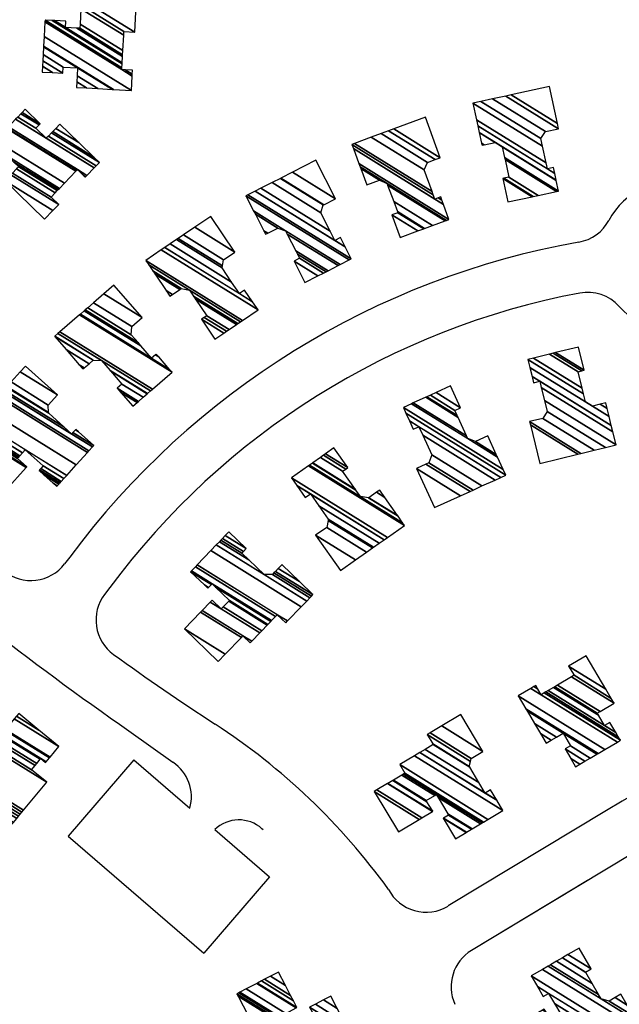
# Model space of a CAD drawing. Extents: x -0.5 to 41.9, y -0.5 to 29.8.
# Tile 36 of 129: x 6.128 to 6.343, y 5.209 to 5.561. Entities that reach past the tile are written whole.
import ezdxf

# ---------------------------------------------------------------- set-up
doc = ezdxf.new("R2010")
doc.units = 0
doc.header["$MEASUREMENT"] = 0
doc.layers.add('11', color=2, linetype='CONTINUOUS')
doc.layers.add('21', color=5, linetype='CONTINUOUS')

msp = doc.modelspace()

# ---------------------------------------------------------------- linework, layer by layer
at = {"layer": '11'}
for p, q in [((6.145897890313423, 5.369022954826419), (6.144083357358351, 5.366641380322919)), ((6.160292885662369, 5.358217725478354), (6.15840143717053, 5.355735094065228)), ((6.167093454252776, 5.306946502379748), (6.182845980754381, 5.295659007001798)), ((6.168817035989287, 5.296515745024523), (6.145310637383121, 5.269252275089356)), ((6.168817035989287, 5.296515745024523), (6.188870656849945, 5.279226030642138)), ((6.338008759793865, 5.278417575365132), (6.281355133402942, 5.244303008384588)), ((6.197786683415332, 5.271538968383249), (6.217380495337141, 5.254646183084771)), ((6.215101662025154, 5.271512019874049), (6.214712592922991, 5.271838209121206)), ((6.145310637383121, 5.269252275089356), (6.193874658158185, 5.227382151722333)), ((6.347293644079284, 5.262998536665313), (6.28972601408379, 5.228333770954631)), ((6.217380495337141, 5.254646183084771), (6.193874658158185, 5.227382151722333)), ((6.331213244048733, 5.25339363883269), (6.289715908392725, 5.228250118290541))]:
    msp.add_line(p, q, dxfattribs=at)
for centre, radius, start, end in [((6.362614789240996, 5.476793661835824), 0.02699836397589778, 221.9137638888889, 511.7955888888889), ((6.325438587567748, 5.496731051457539), 0.01518657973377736, 280.0893138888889, 331.7955888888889), ((6.378942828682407, 5.196035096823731), 0.2902324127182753, 100.0893138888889, 143.4110416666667), ((6.37894282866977, 5.196035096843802), 0.2722335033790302, 100.6988611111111, 143.4370194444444), ((6.331222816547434, 5.44861364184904), 0.01518657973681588, 41.91376388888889, 100.6988638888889), ((6.708643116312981, 6.092951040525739), 0.954504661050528, 227.6414527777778, 235.4335388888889), ((6.132002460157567, 5.375843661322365), 0.01518657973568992, 231.1965305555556, 322.7026444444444), ((6.170482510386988, 5.346532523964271), 0.01518657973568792, 142.7026444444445, 234.2087583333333), ((6.63280411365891, 4.788858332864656), 0.5714653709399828, 100.3218916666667, 121.0548833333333), ((6.70864311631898, 6.09295104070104), 0.9353808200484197, 234.2087583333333, 236.9051388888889), ((6.069830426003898, 5.112822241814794), 0.23454828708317, 35.83933888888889, 56.9051388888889), ((6.174598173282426, 5.283314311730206), 0.01484647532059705, 344.0159055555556, 416.2521), ((6.206408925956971, 5.262665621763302), 0.01237269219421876, 47.84643333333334, 134.1777916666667), ((6.273430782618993, 5.257184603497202), 0.01518657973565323, 207.5790444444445, 301.2123583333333), ((6.297560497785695, 5.215323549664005), 0.01518657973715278, 121.0548833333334, 204.2325111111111)]:
    msp.add_arc(centre, radius, start, end, dxfattribs=at)

# ---------------------------------------------------------------- meshes
at = {"layer": '21'}
mesh = msp.add_polyface(dxfattribs=at)
corners = [(6.136000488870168, 5.542633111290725), (6.136118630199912, 5.544696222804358), (6.139795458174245, 5.542416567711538), (6.148326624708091, 5.537127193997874), (6.136231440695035, 5.546666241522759), (6.143419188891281, 5.542209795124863), (6.148438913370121, 5.539097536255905), (6.15195127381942, 5.536919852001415), (6.136358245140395, 5.548880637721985), (6.143544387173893, 5.544425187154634), (6.148565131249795, 5.541312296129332), (6.156025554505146, 5.536686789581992), (6.136519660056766, 5.551699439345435), (6.148725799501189, 5.544131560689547), (6.161211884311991, 5.536390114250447), (6.136532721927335, 5.551927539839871), (6.161631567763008, 5.53636610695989), (6.136729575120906, 5.555364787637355), (6.16795580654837, 5.536004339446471), (6.137026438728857, 5.560548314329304), (6.168252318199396, 5.541188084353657), (6.164543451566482, 5.543487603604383), (6.137064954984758, 5.56122084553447), (6.168290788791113, 5.541860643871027), (6.165781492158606, 5.543416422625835), (6.164581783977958, 5.544160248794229), (6.139653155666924, 5.561072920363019), (6.168371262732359, 5.543267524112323), (6.164661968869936, 5.545567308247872), (6.14435564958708, 5.558580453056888), (6.140404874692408, 5.561029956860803), (6.164685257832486, 5.545975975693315), (6.14843504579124, 5.558345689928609), (6.144481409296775, 5.560796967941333), (6.164811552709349, 5.548192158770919), (6.149535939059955, 5.558282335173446), (6.164845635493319, 5.548790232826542), (6.164931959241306, 5.55030501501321), (6.149622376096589, 5.559797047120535), (6.164931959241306, 5.55030501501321), (6.165245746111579, 5.555794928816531), (6.149935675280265, 5.565287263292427), (6.165321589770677, 5.557121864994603), (6.152376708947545, 5.565147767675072), (6.169149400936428, 5.556903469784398), (6.156205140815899, 5.564928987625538), (6.169564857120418, 5.564165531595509)]
mesh.append_faces([[corners[k] for k in face] for face in [(0, 0, 2, 1), (1, 2, 5, 4), (3, 3, 7, 6), (4, 5, 9, 8), (6, 7, 11, 10), (8, 9, 13, 12), (10, 11, 14, 13), (12, 14, 16, 15), (15, 16, 18, 17), (17, 18, 20, 19), (19, 21, 25, 22), (21, 20, 23, 24), (22, 25, 28, 26), (24, 23, 27, 27), (26, 28, 31, 30), (30, 29, 33, 33), (29, 31, 34, 32), (32, 34, 36, 35), (35, 36, 39, 38), (38, 37, 40, 41), (41, 40, 42, 43), (43, 42, 44, 45), (45, 44, 46, 46)]], dxfattribs={"vtx0": -1, "vtx2": -1})
mesh = msp.add_polyface(dxfattribs=at)
corners = [(6.302669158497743, 5.496132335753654), (6.311359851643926, 5.498009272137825), (6.300856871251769, 5.504521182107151), (6.311759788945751, 5.498095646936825), (6.301256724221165, 5.504607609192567), (6.313557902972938, 5.498483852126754), (6.303054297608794, 5.504996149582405), (6.320105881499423, 5.499897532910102), (6.301689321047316, 5.511315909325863), (6.293462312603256, 5.516416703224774), (6.320850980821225, 5.500058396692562), (6.301533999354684, 5.512035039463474), (6.294207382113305, 5.516577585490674), (6.293306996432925, 5.51713582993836), (6.320026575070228, 5.503872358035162), (6.300710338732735, 5.515848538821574), (6.298158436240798, 5.517430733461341), (6.292483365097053, 5.520949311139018), (6.320013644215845, 5.503932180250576), (6.298220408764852, 5.517444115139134), (6.292470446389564, 5.521009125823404), (6.316841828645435, 5.507973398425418), (6.319495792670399, 5.506327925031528), (6.291953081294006, 5.523404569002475), (6.316384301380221, 5.51009284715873), (6.319037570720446, 5.508447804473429), (6.291495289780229, 5.525524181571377), (6.315093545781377, 5.516072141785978), (6.290203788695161, 5.531503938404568), (6.314498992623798, 5.518826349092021), (6.293057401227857, 5.532120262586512), (6.316106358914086, 5.521307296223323), (6.297217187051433, 5.533018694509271), (6.320865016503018, 5.52233470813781), (6.301975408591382, 5.534046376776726), (6.303905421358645, 5.534463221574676), (6.320462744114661, 5.524197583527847), (6.303905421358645, 5.534463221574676), (6.317607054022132, 5.537421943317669)]
mesh.append_faces([[corners[k] for k in face] for face in [(0, 0, 1, 2), (2, 1, 3, 4), (4, 3, 5, 6), (6, 5, 7, 8), (9, 9, 12, 13), (8, 7, 10, 11), (13, 12, 16, 17), (11, 10, 14, 15), (17, 16, 19, 20), (15, 14, 18, 19), (20, 18, 22, 23), (23, 21, 24, 26), (21, 22, 25, 25), (26, 24, 27, 28), (28, 27, 29, 30), (30, 29, 31, 32), (32, 31, 33, 34), (34, 33, 36, 37), (35, 36, 38, 38)]], dxfattribs={"vtx0": -1, "vtx2": -1})
mesh = msp.add_polyface(dxfattribs=at)
corners = [(6.136931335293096, 5.490015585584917), (6.122799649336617, 5.503685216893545), (6.139899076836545, 5.49308347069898), (6.124889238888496, 5.505846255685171), (6.141989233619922, 5.495244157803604), (6.125468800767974, 5.506445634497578), (6.13923430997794, 5.497910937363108), (6.122402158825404, 5.510738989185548), (6.126914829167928, 5.507941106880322), (6.140680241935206, 5.499406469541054), (6.118773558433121, 5.514248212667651), (6.123163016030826, 5.511526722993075), (6.127676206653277, 5.508728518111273), (6.141441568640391, 5.50019391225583), (6.117060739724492, 5.515904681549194), (6.123522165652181, 5.511898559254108), (6.125959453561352, 5.510387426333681), (6.141800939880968, 5.500565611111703), (6.117482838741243, 5.516340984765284), (6.123943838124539, 5.512335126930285), (6.142222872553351, 5.501002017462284), (6.143980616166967, 5.502820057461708), (6.119241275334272, 5.518158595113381), (6.143980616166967, 5.502820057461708), (6.14814893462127, 5.50712986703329), (6.151483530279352, 5.505062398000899), (6.123410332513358, 5.522467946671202), (6.148272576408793, 5.507257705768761), (6.150894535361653, 5.505632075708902), (6.151607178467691, 5.505190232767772), (6.123533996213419, 5.522595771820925), (6.148727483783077, 5.507728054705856), (6.152062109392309, 5.505660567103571), (6.123988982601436, 5.523066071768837), (6.154629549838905, 5.508314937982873), (6.137530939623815, 5.518916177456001), (6.126556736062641, 5.525720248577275), (6.155414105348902, 5.509126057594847), (6.138315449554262, 5.51972732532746), (6.133803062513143, 5.522525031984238), (6.127341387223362, 5.526531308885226), (6.15654086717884, 5.510290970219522), (6.139442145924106, 5.520892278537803), (6.134929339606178, 5.52369024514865), (6.128468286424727, 5.527696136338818), (6.154555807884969, 5.512210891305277), (6.139858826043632, 5.521323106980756), (6.135345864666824, 5.524121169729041), (6.128885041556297, 5.528126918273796), (6.149215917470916, 5.517375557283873), (6.140979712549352, 5.522482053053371), (6.130006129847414, 5.529285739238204), (6.142408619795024, 5.5239594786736)]
mesh.append_faces([[corners[k] for k in face] for face in [(0, 0, 2, 1), (1, 2, 4, 3), (3, 4, 6, 5), (5, 6, 9, 8), (7, 7, 11, 10), (8, 9, 13, 12), (10, 11, 15, 14), (12, 13, 17, 16), (14, 15, 19, 18), (16, 17, 20, 19), (18, 20, 23, 22), (22, 21, 24, 26), (26, 24, 27, 30), (25, 25, 29, 28), (30, 27, 31, 33), (28, 29, 32, 31), (33, 32, 34, 36), (36, 35, 39, 40), (35, 34, 37, 38), (40, 39, 43, 44), (38, 37, 41, 42), (44, 43, 47, 48), (42, 41, 45, 46), (48, 47, 51, 51), (46, 45, 49, 50), (50, 49, 52, 52)]], dxfattribs={"vtx0": -1, "vtx2": -1})
mesh = msp.add_polyface(dxfattribs=at)
corners = [(6.264179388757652, 5.483472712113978), (6.270457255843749, 5.48578939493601), (6.261207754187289, 5.491524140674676), (6.272566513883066, 5.486567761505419), (6.263316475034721, 5.492302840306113), (6.272904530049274, 5.486692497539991), (6.263156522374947, 5.492736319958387), (6.275680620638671, 5.487716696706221), (6.261842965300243, 5.496296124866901), (6.252217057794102, 5.502264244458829), (6.280247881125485, 5.489401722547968), (6.259681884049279, 5.502152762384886), (6.256783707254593, 5.503949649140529), (6.250055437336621, 5.508121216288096), (6.280689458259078, 5.489564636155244), (6.259472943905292, 5.502719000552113), (6.24984644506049, 5.50868748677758), (6.281630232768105, 5.489911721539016), (6.249401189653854, 5.509893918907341), (6.276550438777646, 5.49718557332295), (6.279655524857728, 5.495260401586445), (6.247427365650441, 5.515242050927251), (6.275996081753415, 5.498687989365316), (6.277721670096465, 5.49761811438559), (6.279100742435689, 5.496763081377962), (6.24687283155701, 5.516744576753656), (6.275553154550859, 5.499888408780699), (6.27865747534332, 5.49796371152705), (6.247808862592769, 5.517090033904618), (6.272706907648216, 5.507602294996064), (6.253823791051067, 5.519309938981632), (6.273950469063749, 5.510284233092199), (6.257314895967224, 5.520598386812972), (6.260023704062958, 5.521598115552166), (6.276659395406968, 5.511283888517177), (6.260023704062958, 5.521598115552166), (6.261882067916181, 5.52228381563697), (6.278517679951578, 5.511969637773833), (6.273174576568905, 5.526450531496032)]
mesh.append_faces([[corners[k] for k in face] for face in [(0, 0, 1, 2), (2, 1, 3, 4), (4, 3, 5, 6), (6, 5, 7, 8), (9, 9, 12, 13), (8, 7, 10, 11), (13, 12, 15, 16), (11, 10, 14, 15), (16, 14, 17, 18), (18, 17, 20, 21), (21, 19, 22, 25), (19, 20, 24, 23), (25, 22, 26, 28), (23, 24, 27, 27), (28, 26, 29, 30), (30, 29, 31, 32), (32, 31, 34, 35), (33, 34, 37, 36), (36, 37, 38, 38)]], dxfattribs={"vtx0": -1, "vtx2": -1})
mesh = msp.add_polyface(dxfattribs=at)
corners = [(6.230087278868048, 5.467306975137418), (6.234716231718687, 5.469666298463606), (6.226189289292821, 5.474953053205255), (6.23671931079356, 5.4706872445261), (6.228191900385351, 5.475974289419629), (6.237628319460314, 5.4711505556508), (6.227426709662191, 5.477475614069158), (6.215998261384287, 5.484561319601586), (6.238373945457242, 5.471530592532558), (6.226799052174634, 5.478707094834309), (6.216743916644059, 5.484941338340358), (6.215370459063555, 5.485792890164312), (6.241965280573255, 5.473360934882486), (6.223776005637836, 5.484638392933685), (6.220335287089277, 5.486771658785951), (6.212346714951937, 5.491724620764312), (6.242708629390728, 5.473739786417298), (6.223150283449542, 5.485866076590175), (6.21172084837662, 5.492952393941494), (6.245954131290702, 5.475393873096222), (6.20898828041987, 5.498312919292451), (6.246660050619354, 5.47575364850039), (6.209694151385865, 5.498672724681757), (6.240760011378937, 5.482379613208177), (6.244447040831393, 5.480093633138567), (6.212321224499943, 5.500011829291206), (6.239075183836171, 5.485685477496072), (6.24276093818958, 5.483400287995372), (6.214322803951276, 5.501032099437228), (6.235718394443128, 5.492271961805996), (6.218310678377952, 5.503064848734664), (6.236637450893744, 5.495081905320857), (6.221302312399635, 5.504589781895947), (6.2214772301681, 5.504678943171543), (6.236812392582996, 5.49517105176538), (6.2214772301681, 5.504678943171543), (6.225639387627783, 5.506800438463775), (6.240975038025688, 5.497292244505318), (6.233965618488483, 5.511044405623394)]
mesh.append_faces([[corners[k] for k in face] for face in [(0, 0, 1, 2), (2, 1, 3, 4), (4, 3, 5, 6), (7, 7, 10, 11), (6, 5, 8, 9), (11, 10, 14, 15), (9, 8, 12, 13), (15, 14, 17, 18), (13, 12, 16, 17), (18, 16, 19, 20), (20, 19, 21, 22), (22, 21, 24, 25), (25, 23, 26, 28), (23, 24, 27, 27), (28, 26, 29, 30), (30, 29, 31, 32), (32, 31, 34, 35), (33, 34, 37, 36), (36, 37, 38, 38)]], dxfattribs={"vtx0": -1, "vtx2": -1})
mesh = msp.add_polyface(dxfattribs=at)
corners = [(6.197894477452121, 5.447070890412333), (6.201077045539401, 5.449223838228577), (6.19308472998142, 5.454179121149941), (6.202061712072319, 5.449889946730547), (6.194069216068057, 5.454845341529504), (6.181788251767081, 5.462459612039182), (6.202939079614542, 5.450483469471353), (6.194946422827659, 5.45543896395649), (6.18266560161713, 5.463053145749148), (6.180462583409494, 5.464419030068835), (6.205597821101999, 5.452282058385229), (6.190929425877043, 5.46137655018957), (6.185324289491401, 5.464851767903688), (6.176445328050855, 5.470356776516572), (6.206093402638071, 5.452617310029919), (6.190180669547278, 5.462483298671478), (6.185819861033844, 5.465187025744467), (6.175696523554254, 5.471463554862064), (6.207056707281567, 5.45326896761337), (6.188725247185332, 5.464634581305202), (6.174241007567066, 5.473614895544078), (6.207786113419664, 5.453762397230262), (6.173138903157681, 5.475243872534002), (6.213301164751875, 5.45749322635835), (6.178653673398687, 5.478974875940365), (6.206630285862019, 5.46334217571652), (6.211303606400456, 5.460444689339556), (6.179974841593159, 5.479868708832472), (6.203819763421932, 5.467497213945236), (6.20849029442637, 5.464601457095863), (6.181835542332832, 5.481127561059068), (6.200409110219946, 5.472539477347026), (6.184093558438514, 5.482655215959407), (6.184749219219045, 5.483098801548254), (6.200557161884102, 5.473297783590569), (6.184749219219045, 5.483098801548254), (6.186602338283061, 5.484352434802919), (6.200975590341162, 5.475440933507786), (6.190634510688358, 5.487080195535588), (6.205008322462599, 5.478168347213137), (6.19635953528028, 5.49095316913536)]
mesh.append_faces([[corners[k] for k in face] for face in [(0, 0, 1, 2), (2, 1, 3, 4), (5, 5, 8, 9), (4, 3, 6, 7), (9, 8, 12, 13), (7, 6, 10, 11), (13, 12, 16, 17), (11, 10, 14, 15), (17, 16, 19, 20), (15, 14, 18, 19), (20, 18, 21, 22), (22, 21, 23, 24), (24, 23, 26, 27), (27, 25, 28, 30), (25, 26, 29, 29), (30, 28, 31, 32), (32, 31, 34, 35), (33, 34, 37, 36), (36, 37, 39, 38), (38, 39, 40, 40)]], dxfattribs={"vtx0": -1, "vtx2": -1})
mesh = msp.add_polyface(dxfattribs=at)
corners = [(6.16847175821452, 5.423028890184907), (6.170020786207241, 5.424372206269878), (6.164149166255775, 5.42801264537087), (6.150644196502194, 5.436385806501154), (6.170486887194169, 5.424776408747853), (6.162848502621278, 5.429512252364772), (6.151110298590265, 5.436790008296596), (6.14934377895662, 5.437885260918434), (6.172185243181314, 5.426249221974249), (6.16454625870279, 5.430985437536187), (6.152808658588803, 5.43826281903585), (6.144605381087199, 5.443348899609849), (6.173645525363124, 5.427515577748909), (6.160472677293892, 5.435682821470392), (6.154268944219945, 5.43952917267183), (6.140531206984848, 5.448046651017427), (6.173698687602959, 5.427561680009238), (6.160324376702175, 5.435853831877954), (6.154322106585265, 5.439575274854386), (6.140584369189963, 5.448092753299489), (6.174792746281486, 5.428510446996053), (6.157272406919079, 5.439373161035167), (6.141678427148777, 5.449041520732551), (6.175498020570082, 5.429122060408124), (6.142383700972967, 5.449653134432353), (6.182524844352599, 5.435215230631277), (6.149410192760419, 5.455746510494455), (6.17520383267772, 5.440226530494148), (6.181638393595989, 5.436237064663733), (6.149727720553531, 5.456021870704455), (6.151121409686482, 5.457230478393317), (6.171316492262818, 5.444709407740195), (6.176597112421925, 5.441435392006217), (6.177747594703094, 5.440722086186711), (6.151121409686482, 5.457230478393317), (6.151424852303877, 5.457493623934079), (6.170470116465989, 5.445685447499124), (6.176900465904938, 5.441698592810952), (6.15233574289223, 5.458283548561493), (6.167929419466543, 5.448615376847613), (6.154408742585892, 5.460081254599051), (6.168146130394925, 5.451563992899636), (6.158086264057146, 5.463270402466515), (6.171824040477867, 5.454752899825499), (6.161711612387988, 5.466414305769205)]
mesh.append_faces([[corners[k] for k in face] for face in [(0, 0, 1, 2), (3, 3, 6, 7), (2, 1, 4, 5), (7, 6, 10, 11), (5, 4, 8, 9), (11, 10, 14, 15), (9, 8, 12, 13), (15, 14, 18, 19), (13, 12, 16, 17), (19, 18, 21, 22), (17, 16, 20, 21), (22, 20, 23, 24), (24, 23, 25, 26), (26, 25, 28, 29), (29, 27, 31, 34), (27, 28, 33, 32), (30, 31, 36, 35), (32, 33, 37, 37), (35, 36, 39, 38), (38, 39, 41, 40), (40, 41, 43, 42), (42, 43, 44, 44)]], dxfattribs={"vtx0": -1, "vtx2": -1})
mesh = msp.add_polyface(dxfattribs=at)
corners = [(6.314173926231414, 5.402543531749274), (6.327786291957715, 5.405886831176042), (6.31075989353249, 5.416443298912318), (6.327786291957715, 5.405886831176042), (6.310492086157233, 5.417533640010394), (6.328854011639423, 5.406149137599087), (6.315219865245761, 5.418694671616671), (6.333581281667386, 5.407310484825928), (6.316757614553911, 5.421219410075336), (6.337599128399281, 5.408297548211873), (6.315804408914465, 5.425100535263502), (6.341399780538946, 5.409231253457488), (6.314656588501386, 5.429774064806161), (6.31192765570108, 5.431466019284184), (6.340251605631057, 5.413905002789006), (6.314109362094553, 5.432002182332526), (6.311379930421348, 5.43369444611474), (6.339704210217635, 5.416133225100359), (6.310592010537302, 5.436900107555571), (6.330456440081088, 5.42458404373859), (6.338916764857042, 5.419338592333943), (6.310578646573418, 5.436954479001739), (6.330443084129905, 5.424638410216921), (6.332990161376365, 5.423059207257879), (6.3389034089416, 5.419392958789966), (6.309879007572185, 5.439800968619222), (6.32974386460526, 5.427484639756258), (6.335777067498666, 5.42374401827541), (6.338204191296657, 5.42223918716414), (6.311819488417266, 5.440277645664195), (6.329257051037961, 5.429466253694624), (6.337717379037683, 5.424220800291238), (6.317597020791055, 5.441696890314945), (6.327807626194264, 5.435366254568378), (6.318911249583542, 5.442019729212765), (6.32912120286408, 5.435689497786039), (6.319781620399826, 5.442233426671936), (6.329991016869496, 5.435903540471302), (6.327943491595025, 5.444237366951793)]
mesh.append_faces([[corners[k] for k in face] for face in [(0, 0, 1, 2), (2, 3, 5, 4), (4, 5, 7, 6), (6, 7, 9, 8), (8, 9, 11, 10), (10, 11, 14, 12), (13, 13, 15, 16), (12, 14, 17, 15), (16, 17, 20, 18), (18, 19, 22, 21), (19, 20, 24, 23), (21, 22, 26, 25), (23, 24, 28, 27), (25, 26, 30, 29), (27, 28, 31, 31), (29, 30, 33, 32), (32, 33, 35, 34), (34, 35, 37, 36), (36, 37, 38, 38)]], dxfattribs={"vtx0": -1, "vtx2": -1})
mesh = msp.add_polyface(dxfattribs=at)
corners = [(6.120967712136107, 5.390719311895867), (6.123012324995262, 5.392983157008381), (6.108503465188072, 5.401978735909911), (6.14126162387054, 5.394353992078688), (6.130356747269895, 5.401115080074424), (6.115848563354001, 5.410110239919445), (6.141470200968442, 5.394584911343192), (6.139989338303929, 5.395503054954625), (6.130565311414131, 5.401346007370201), (6.116057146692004, 5.410341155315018), (6.142019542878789, 5.39519309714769), (6.136638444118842, 5.398529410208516), (6.127213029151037, 5.404373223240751), (6.116606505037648, 5.410949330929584), (6.142299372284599, 5.395502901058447), (6.134931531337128, 5.400071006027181), (6.127492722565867, 5.404683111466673), (6.116886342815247, 5.411259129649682), (6.142458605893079, 5.395679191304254), (6.135090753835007, 5.400247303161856), (6.127651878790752, 5.404859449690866), (6.117045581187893, 5.411435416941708), (6.142896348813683, 5.396163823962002), (6.135528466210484, 5.400731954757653), (6.128089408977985, 5.405344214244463), (6.114374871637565, 5.413847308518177), (6.143781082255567, 5.397143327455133), (6.136413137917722, 5.401711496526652), (6.128973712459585, 5.406323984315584), (6.11525946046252, 5.414826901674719), (6.144829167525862, 5.398303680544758), (6.130021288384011, 5.407484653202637), (6.116307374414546, 5.415987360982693), (6.148258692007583, 5.402100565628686), (6.119736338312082, 5.419784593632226), (6.148258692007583, 5.402100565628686), (6.12375295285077, 5.424232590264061), (6.152275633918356, 5.406548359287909), (6.120647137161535, 5.427038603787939), (6.152785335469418, 5.407112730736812), (6.121891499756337, 5.428416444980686), (6.146615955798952, 5.413087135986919), (6.15402970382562, 5.408490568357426), (6.122354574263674, 5.428929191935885), (6.143791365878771, 5.415638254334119), (6.147079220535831, 5.413599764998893), (6.154492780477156, 5.409003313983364), (6.123242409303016, 5.42991226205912), (6.138375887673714, 5.420529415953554), (6.147967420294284, 5.414582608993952), (6.149071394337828, 5.413898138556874), (6.123397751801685, 5.430084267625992), (6.138362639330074, 5.420805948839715), (6.148122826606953, 5.414754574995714), (6.124901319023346, 5.431749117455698), (6.138234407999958, 5.423482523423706), (6.128163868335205, 5.435361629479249), (6.141497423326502, 5.427094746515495), (6.130042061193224, 5.43744128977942)]
mesh.append_faces([[corners[k] for k in face] for face in [(0, 0, 1, 2), (2, 1, 4, 5), (5, 4, 8, 9), (3, 3, 6, 7), (9, 8, 12, 13), (7, 6, 10, 11), (13, 12, 16, 17), (11, 10, 14, 15), (17, 16, 20, 21), (15, 14, 18, 19), (21, 20, 24, 25), (19, 18, 22, 23), (25, 24, 28, 29), (23, 22, 26, 27), (29, 28, 31, 32), (27, 26, 30, 31), (32, 30, 33, 34), (34, 35, 37, 36), (36, 37, 39, 38), (38, 39, 42, 40), (40, 41, 44, 43), (41, 42, 46, 45), (43, 44, 48, 47), (45, 46, 50, 49), (47, 48, 52, 51), (49, 50, 53, 53), (51, 52, 55, 54), (54, 55, 57, 56), (56, 57, 58, 58)]], dxfattribs={"vtx0": -1, "vtx2": -1})
mesh = msp.add_polyface(dxfattribs=at)
corners = [(6.276415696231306, 5.386774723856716), (6.285794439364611, 5.391043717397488), (6.270021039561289, 5.400823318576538), (6.289173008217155, 5.392581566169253), (6.273399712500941, 5.40236110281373), (6.289173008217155, 5.392581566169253), (6.274451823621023, 5.402839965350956), (6.290225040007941, 5.393060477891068), (6.275494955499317, 5.405606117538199), (6.293399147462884, 5.394505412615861), (6.272290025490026, 5.41264820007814), (6.268851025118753, 5.414780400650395), (6.298100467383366, 5.396645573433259), (6.270895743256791, 5.415711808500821), (6.267455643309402, 5.417844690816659), (6.300145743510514, 5.397576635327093), (6.266237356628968, 5.420520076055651), (6.301931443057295, 5.398389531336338), (6.265293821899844, 5.422592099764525), (6.300988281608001, 5.400461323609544), (6.268216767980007, 5.423922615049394), (6.288333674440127, 5.411450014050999), (6.298994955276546, 5.404839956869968), (6.268858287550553, 5.424214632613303), (6.287896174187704, 5.412411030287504), (6.291106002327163, 5.410420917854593), (6.298557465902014, 5.405800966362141), (6.273288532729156, 5.426231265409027), (6.284874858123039, 5.419047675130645), (6.295536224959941, 5.412437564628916), (6.273758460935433, 5.42644517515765), (6.284554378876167, 5.419751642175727), (6.27496248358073, 5.426993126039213), (6.283733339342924, 5.42155514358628), (6.277009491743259, 5.427924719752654), (6.285779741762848, 5.422487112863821), (6.282223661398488, 5.430297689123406)]
mesh.append_faces([[corners[k] for k in face] for face in [(0, 0, 1, 2), (2, 1, 3, 4), (4, 5, 7, 6), (6, 7, 9, 8), (8, 9, 12, 10), (11, 11, 13, 14), (10, 12, 15, 13), (14, 15, 17, 16), (16, 17, 19, 18), (18, 19, 22, 20), (20, 21, 24, 23), (21, 22, 26, 25), (23, 24, 28, 27), (25, 26, 29, 29), (27, 28, 31, 30), (30, 31, 33, 32), (32, 33, 35, 34), (34, 35, 36, 36)]], dxfattribs={"vtx0": -1, "vtx2": -1})
mesh = msp.add_polyface(dxfattribs=at)
corners = [(6.242794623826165, 5.364271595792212), (6.248175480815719, 5.36805600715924), (6.23391509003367, 5.376897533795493), (6.252157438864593, 5.370856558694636), (6.237897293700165, 5.379697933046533), (6.25426009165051, 5.372335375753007), (6.238340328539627, 5.382205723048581), (6.25426009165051, 5.372335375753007), (6.238411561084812, 5.382608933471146), (6.254598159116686, 5.372573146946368), (6.235057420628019, 5.38737861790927), (6.230187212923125, 5.390398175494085), (6.256630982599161, 5.374002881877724), (6.232024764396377, 5.39169114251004), (6.227152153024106, 5.394712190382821), (6.25846896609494, 5.375295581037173), (6.225248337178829, 5.397418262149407), (6.259621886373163, 5.376106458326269), (6.23135258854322, 5.401711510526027), (6.265726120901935, 5.380399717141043), (6.231762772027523, 5.4020000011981), (6.249950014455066, 5.390723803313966), (6.265049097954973, 5.381362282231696), (6.232750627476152, 5.402694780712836), (6.248319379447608, 5.393042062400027), (6.252864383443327, 5.390224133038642), (6.263418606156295, 5.383680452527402), (6.232855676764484, 5.402768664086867), (6.248145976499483, 5.393288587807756), (6.252969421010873, 5.390298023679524), (6.263245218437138, 5.383926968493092), (6.235632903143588, 5.404721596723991), (6.243562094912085, 5.399805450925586), (6.255746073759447, 5.392251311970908), (6.258661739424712, 5.390443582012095), (6.236733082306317, 5.405495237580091), (6.244662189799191, 5.400579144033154), (6.256846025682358, 5.393025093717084), (6.237472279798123, 5.406015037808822), (6.245401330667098, 5.401098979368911), (6.24046357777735, 5.408118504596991)]
mesh.append_faces([[corners[k] for k in face] for face in [(0, 0, 1, 2), (2, 1, 3, 4), (4, 3, 5, 6), (6, 7, 9, 8), (8, 9, 12, 10), (11, 11, 13, 14), (10, 12, 15, 13), (14, 15, 17, 16), (16, 17, 19, 18), (18, 19, 22, 20), (20, 21, 24, 23), (21, 22, 26, 25), (23, 24, 28, 27), (25, 26, 30, 29), (27, 28, 32, 31), (29, 30, 34, 33), (31, 32, 36, 35), (33, 34, 37, 37), (35, 36, 39, 38), (38, 39, 40, 40)]], dxfattribs={"vtx0": -1, "vtx2": -1})
mesh = msp.add_polyface(dxfattribs=at)
corners = [(6.199051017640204, 5.331696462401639), (6.1869539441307, 5.343350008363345), (6.201556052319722, 5.334296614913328), (6.192753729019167, 5.349369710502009), (6.207355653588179, 5.340316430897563), (6.210483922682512, 5.338376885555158), (6.193291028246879, 5.34992738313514), (6.207892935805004, 5.34087411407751), (6.211021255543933, 5.338934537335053), (6.200141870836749, 5.350527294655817), (6.196214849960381, 5.352962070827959), (6.213945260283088, 5.341969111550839), (6.200816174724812, 5.351226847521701), (6.196888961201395, 5.353661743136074), (6.214619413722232, 5.342668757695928), (6.195314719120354, 5.357928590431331), (6.20280163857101, 5.353286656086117), (6.216604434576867, 5.344728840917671), (6.194113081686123, 5.359086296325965), (6.195563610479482, 5.358186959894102), (6.203050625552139, 5.353544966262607), (6.216853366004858, 5.344987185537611), (6.189172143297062, 5.363846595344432), (6.196587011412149, 5.359249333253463), (6.198108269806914, 5.358306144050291), (6.21787693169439, 5.346049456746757), (6.189433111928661, 5.364117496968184), (6.196847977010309, 5.359520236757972), (6.218137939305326, 5.346320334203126), (6.190864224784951, 5.36560308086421), (6.219569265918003, 5.347805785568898), (6.223208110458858, 5.345549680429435), (6.191488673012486, 5.366251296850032), (6.220193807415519, 5.348453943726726), (6.223832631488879, 5.346197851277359), (6.196414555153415, 5.371364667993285), (6.228759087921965, 5.351310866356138), (6.196414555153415, 5.371364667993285), (6.23071554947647, 5.35334141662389), (6.215485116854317, 5.36278437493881), (6.198371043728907, 5.373395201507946), (6.231858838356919, 5.354528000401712), (6.218439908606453, 5.36284781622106), (6.209965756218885, 5.368101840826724), (6.19951434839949, 5.374581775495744), (6.232371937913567, 5.355060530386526), (6.218952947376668, 5.363380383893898), (6.207488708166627, 5.370488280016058), (6.200027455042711, 5.375114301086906), (6.2329337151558, 5.355643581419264), (6.219514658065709, 5.363963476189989), (6.208050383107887, 5.371071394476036), (6.200589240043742, 5.375697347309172), (6.228118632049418, 5.360282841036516), (6.220512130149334, 5.364998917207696), (6.209047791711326, 5.372106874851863), (6.2015868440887, 5.376732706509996), (6.221936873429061, 5.36623887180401), (6.22179271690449, 5.366328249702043), (6.202867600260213, 5.378061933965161), (6.221817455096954, 5.366353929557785)]
mesh.append_faces([[corners[k] for k in face] for face in [(0, 0, 2, 1), (1, 2, 4, 3), (3, 4, 7, 6), (5, 5, 8, 7), (6, 8, 11, 10), (10, 9, 13, 13), (9, 11, 14, 12), (12, 14, 17, 16), (15, 15, 19, 18), (16, 17, 21, 20), (18, 19, 23, 22), (20, 21, 25, 24), (22, 23, 27, 26), (24, 25, 28, 27), (26, 28, 30, 29), (29, 30, 33, 32), (31, 31, 34, 33), (32, 34, 36, 35), (37, 36, 38, 40), (40, 39, 43, 44), (39, 38, 41, 42), (44, 43, 47, 48), (42, 41, 45, 46), (48, 47, 51, 52), (46, 45, 49, 50), (52, 51, 55, 56), (50, 49, 53, 54), (56, 55, 59, 59), (54, 53, 57, 58), (58, 57, 60, 60)]], dxfattribs={"vtx0": -1, "vtx2": -1})
mesh = msp.add_polyface(dxfattribs=at)
corners = [(6.326936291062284, 5.294060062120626), (6.316393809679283, 5.302489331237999), (6.325174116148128, 5.297045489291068), (6.328500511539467, 5.294983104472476), (6.314379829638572, 5.305901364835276), (6.318181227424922, 5.303544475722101), (6.323160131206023, 5.300457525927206), (6.330288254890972, 5.296038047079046), (6.312225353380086, 5.309551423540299), (6.320093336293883, 5.304673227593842), (6.325071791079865, 5.301586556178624), (6.33220071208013, 5.297166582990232), (6.309585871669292, 5.314023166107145), (6.322435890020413, 5.306056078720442), (6.33454369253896, 5.298549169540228), (6.309124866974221, 5.314804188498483), (6.334952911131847, 5.298790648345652), (6.306399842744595, 5.3194208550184), (6.337371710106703, 5.300218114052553), (6.314612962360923, 5.319816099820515), (6.310934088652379, 5.32209702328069), (6.34190617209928, 5.302894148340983), (6.315677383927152, 5.320444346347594), (6.313413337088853, 5.321848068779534), (6.311998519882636, 5.322725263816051), (6.342970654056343, 5.303522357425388), (6.31634254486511, 5.32083693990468), (6.312663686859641, 5.323117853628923), (6.342221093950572, 5.304792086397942), (6.317117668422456, 5.321294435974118), (6.341347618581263, 5.306271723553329), (6.337282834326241, 5.308791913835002), (6.319029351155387, 5.322422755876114), (6.339193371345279, 5.309920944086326), (6.335124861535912, 5.312443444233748), (6.319456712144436, 5.322674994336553), (6.334642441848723, 5.313259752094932), (6.320493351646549, 5.323286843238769), (6.335678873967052, 5.313871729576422), (6.320493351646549, 5.323286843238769), (6.340683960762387, 5.316827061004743), (6.325498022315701, 5.326242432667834), (6.339697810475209, 5.318497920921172), (6.326373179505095, 5.326759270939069), (6.337748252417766, 5.321801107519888), (6.324425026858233, 5.330061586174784), (6.330690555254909, 5.333759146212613)]
mesh.append_faces([[corners[k] for k in face] for face in [(0, 0, 3, 2), (1, 1, 5, 4), (2, 3, 7, 6), (4, 5, 9, 8), (6, 7, 11, 10), (8, 9, 13, 12), (10, 11, 14, 13), (12, 14, 16, 15), (15, 16, 18, 17), (17, 18, 21, 20), (20, 19, 23, 24), (19, 21, 25, 22), (24, 23, 27, 27), (22, 25, 28, 26), (26, 28, 30, 29), (29, 31, 34, 32), (31, 30, 33, 33), (32, 34, 36, 35), (35, 36, 38, 37), (39, 38, 40, 41), (41, 40, 42, 43), (43, 42, 44, 45), (45, 44, 46, 46)]], dxfattribs={"vtx0": -1, "vtx2": -1})
mesh = msp.add_polyface(dxfattribs=at)
corners = [(6.125122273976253, 5.273334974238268), (6.119520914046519, 5.277975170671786), (6.125761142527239, 5.274106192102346), (6.120719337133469, 5.279422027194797), (6.126959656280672, 5.275552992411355), (6.109002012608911, 5.28668683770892), (6.121358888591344, 5.280194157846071), (6.127599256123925, 5.276325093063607), (6.103400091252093, 5.291328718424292), (6.109641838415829, 5.28745879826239), (6.121966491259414, 5.280927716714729), (6.128206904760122, 5.277058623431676), (6.104007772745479, 5.292062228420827), (6.110249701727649, 5.288192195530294), (6.11670816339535, 5.285283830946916), (6.12880669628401, 5.277782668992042), (6.104607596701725, 5.292786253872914), (6.110849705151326, 5.288916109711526), (6.11670816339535, 5.285283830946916), (6.129405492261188, 5.278505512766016), (6.105206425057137, 5.293509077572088), (6.111448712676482, 5.289638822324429), (6.137664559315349, 5.288475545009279), (6.113465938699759, 5.303478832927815), (6.132260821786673, 5.292951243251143), (6.11408186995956, 5.304222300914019), (6.133507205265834, 5.294454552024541), (6.121346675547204, 5.301994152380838), (6.115327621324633, 5.305726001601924), (6.134122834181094, 5.295197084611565), (6.121961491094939, 5.302737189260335), (6.115942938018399, 5.306468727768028), (6.135377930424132, 5.296710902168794), (6.137282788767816, 5.295529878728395), (6.123214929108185, 5.304252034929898), (6.135572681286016, 5.296945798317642), (6.137477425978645, 5.29576484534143), (6.123409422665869, 5.304487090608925), (6.138724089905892, 5.297269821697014), (6.124655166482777, 5.305992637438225), (6.138918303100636, 5.29750427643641), (6.122945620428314, 5.307407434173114), (6.14202179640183, 5.301250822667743), (6.126048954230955, 5.311154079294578), (6.13485405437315, 5.307190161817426), (6.126867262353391, 5.312142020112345), (6.12768518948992, 5.313129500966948)]
mesh.append_faces([[corners[k] for k in face] for face in [(0, 0, 2, 1), (1, 2, 4, 3), (5, 5, 9, 8), (3, 4, 7, 6), (8, 9, 13, 12), (6, 7, 11, 10), (12, 13, 17, 16), (10, 11, 15, 14), (16, 17, 21, 20), (18, 15, 19, 21), (20, 19, 22, 23), (23, 22, 24, 25), (25, 24, 26, 28), (28, 27, 31, 31), (27, 26, 29, 30), (30, 29, 32, 34), (34, 32, 35, 37), (33, 33, 36, 35), (37, 36, 38, 39), (39, 38, 40, 41), (41, 40, 42, 43), (43, 42, 44, 45), (45, 44, 46, 46)]], dxfattribs={"vtx0": -1, "vtx2": -1})
mesh = msp.add_polyface(dxfattribs=at)
corners = [(6.263503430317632, 5.270758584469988), (6.270958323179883, 5.27521388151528), (6.254887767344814, 5.285177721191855), (6.283970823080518, 5.268283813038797), (6.271892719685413, 5.275772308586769), (6.25582223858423, 5.285736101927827), (6.287756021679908, 5.270545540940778), (6.279595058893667, 5.27560538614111), (6.275677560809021, 5.278034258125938), (6.259607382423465, 5.287997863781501), (6.28787322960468, 5.270615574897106), (6.279712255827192, 5.275675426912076), (6.275794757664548, 5.278104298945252), (6.259724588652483, 5.288067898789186), (6.289653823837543, 5.27167951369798), (6.281492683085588, 5.276739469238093), (6.273735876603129, 5.281548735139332), (6.26150515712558, 5.28913185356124), (6.289877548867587, 5.271813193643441), (6.281234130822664, 5.277172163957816), (6.273477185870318, 5.281981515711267), (6.261728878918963, 5.289265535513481), (6.292931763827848, 5.273638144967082), (6.277704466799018, 5.283079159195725), (6.276530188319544, 5.283807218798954), (6.264783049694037, 5.291090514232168), (6.292931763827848, 5.273638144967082), (6.277074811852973, 5.284132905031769), (6.265327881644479, 5.291416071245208), (6.293476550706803, 5.27396372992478), (6.265827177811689, 5.291714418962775), (6.293975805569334, 5.274262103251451), (6.263981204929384, 5.294803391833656), (6.295572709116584, 5.275216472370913), (6.26932408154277, 5.297996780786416), (6.300915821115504, 5.278409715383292), (6.271202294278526, 5.299119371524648), (6.294582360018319, 5.284623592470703), (6.298743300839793, 5.282043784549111), (6.273131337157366, 5.300272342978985), (6.292352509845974, 5.288355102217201), (6.296511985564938, 5.285776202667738), (6.275992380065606, 5.301982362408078), (6.28904532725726, 5.293889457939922), (6.275833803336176, 5.302247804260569), (6.288886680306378, 5.294154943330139), (6.273845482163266, 5.305576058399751), (6.289348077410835, 5.29596435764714), (6.274848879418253, 5.306175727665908), (6.289617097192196, 5.297019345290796), (6.279027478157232, 5.30867302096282), (6.293795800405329, 5.29951657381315), (6.285877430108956, 5.312766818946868)]
mesh.append_faces([[corners[k] for k in face] for face in [(0, 0, 1, 2), (2, 1, 4, 5), (5, 4, 8, 9), (3, 3, 6, 7), (9, 8, 12, 13), (7, 6, 10, 11), (13, 12, 16, 17), (11, 10, 14, 15), (17, 16, 20, 21), (15, 14, 18, 19), (21, 20, 24, 25), (19, 18, 22, 23), (25, 24, 27, 28), (23, 26, 29, 27), (28, 29, 31, 30), (30, 31, 33, 32), (32, 33, 35, 34), (34, 35, 38, 36), (36, 37, 40, 39), (37, 38, 41, 41), (39, 40, 43, 42), (42, 43, 45, 44), (44, 45, 47, 46), (46, 47, 49, 48), (48, 49, 51, 50), (50, 51, 52, 52)]], dxfattribs={"vtx0": -1, "vtx2": -1})
mesh = msp.add_polyface(dxfattribs=at)
corners = [(6.311765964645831, 5.185566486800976), (6.303329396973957, 5.2000911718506), (6.319505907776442, 5.190061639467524), (6.304951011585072, 5.201032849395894), (6.321127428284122, 5.19100337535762), (6.324592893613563, 5.188854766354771), (6.306609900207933, 5.201996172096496), (6.322786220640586, 5.191966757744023), (6.326251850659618, 5.189818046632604), (6.317980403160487, 5.203375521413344), (6.31363002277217, 5.206072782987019), (6.33327226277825, 5.193894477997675), (6.319473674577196, 5.204242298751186), (6.31635411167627, 5.206176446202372), (6.31512298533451, 5.206939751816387), (6.334765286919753, 5.194761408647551), (6.338796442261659, 5.192262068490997), (6.320063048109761, 5.204584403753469), (6.315712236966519, 5.207281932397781), (6.335354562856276, 5.195103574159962), (6.338154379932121, 5.193367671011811), (6.339385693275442, 5.192604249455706), (6.321403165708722, 5.205362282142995), (6.336694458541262, 5.195881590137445), (6.340725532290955, 5.193382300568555), (6.321605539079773, 5.205479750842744), (6.340927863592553, 5.193499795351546), (6.315368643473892, 5.211817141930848), (6.319362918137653, 5.209340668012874), (6.342985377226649, 5.194694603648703), (6.313285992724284, 5.215403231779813), (6.317279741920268, 5.212927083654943), (6.344896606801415, 5.195804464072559), (6.311084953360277, 5.219193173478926), (6.346916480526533, 5.196977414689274), (6.315086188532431, 5.22151731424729), (6.350918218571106, 5.199301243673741), (6.317137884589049, 5.222709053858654), (6.348682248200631, 5.20315136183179), (6.336097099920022, 5.210954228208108), (6.31799002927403, 5.223204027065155), (6.347753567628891, 5.204750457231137), (6.338956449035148, 5.21020472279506), (6.335168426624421, 5.212553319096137), (6.320111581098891, 5.224436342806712), (6.345441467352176, 5.208731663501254), (6.341078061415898, 5.211437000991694), (6.332856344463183, 5.216534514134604), (6.320111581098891, 5.224436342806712), (6.343166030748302, 5.212649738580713), (6.330580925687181, 5.220452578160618), (6.32219977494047, 5.225648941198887), (6.330521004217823, 5.220555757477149), (6.322254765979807, 5.225680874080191), (6.332464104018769, 5.2216847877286), (6.324198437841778, 5.226809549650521), (6.328154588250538, 5.229106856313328)]
mesh.append_faces([[corners[k] for k in face] for face in [(0, 0, 2, 1), (1, 2, 4, 3), (3, 4, 7, 6), (5, 5, 8, 7), (6, 8, 11, 10), (10, 9, 13, 14), (9, 11, 15, 12), (14, 13, 18, 18), (12, 15, 19, 17), (16, 16, 21, 20), (17, 19, 23, 22), (20, 21, 24, 23), (22, 24, 26, 25), (25, 26, 29, 28), (27, 27, 31, 30), (28, 29, 32, 31), (30, 32, 34, 33), (33, 34, 36, 35), (35, 36, 38, 37), (37, 39, 43, 40), (39, 38, 41, 42), (40, 43, 47, 44), (42, 41, 45, 46), (48, 47, 50, 51), (46, 45, 49, 49), (51, 50, 52, 53), (53, 52, 54, 55), (55, 54, 56, 56)]], dxfattribs={"vtx0": -1, "vtx2": -1})
mesh = msp.add_polyface(dxfattribs=at)
corners = [(6.217609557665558, 5.173076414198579), (6.211137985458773, 5.185510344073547), (6.224993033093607, 5.176920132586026), (6.214850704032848, 5.187443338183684), (6.228705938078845, 5.178853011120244), (6.212575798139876, 5.191814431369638), (6.231301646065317, 5.180204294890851), (6.210328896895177, 5.196131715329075), (6.229053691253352, 5.184522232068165), (6.208390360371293, 5.199856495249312), (6.22971355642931, 5.186635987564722), (6.209131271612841, 5.200242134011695), (6.229934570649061, 5.187343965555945), (6.211582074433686, 5.201517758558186), (6.232385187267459, 5.188619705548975), (6.206133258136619, 5.211984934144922), (6.238600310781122, 5.191855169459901), (6.240821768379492, 5.1904778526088), (6.205697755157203, 5.212821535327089), (6.239097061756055, 5.192113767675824), (6.240385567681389, 5.191314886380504), (6.241318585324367, 5.190736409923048), (6.206383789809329, 5.213178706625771), (6.23978312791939, 5.192470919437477), (6.242004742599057, 5.191093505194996), (6.225134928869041, 5.202072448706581), (6.206839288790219, 5.21341585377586), (6.242460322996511, 5.191330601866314), (6.227343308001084, 5.203222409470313), (6.223200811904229, 5.205790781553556), (6.20904785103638, 5.214565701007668), (6.244669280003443, 5.192480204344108), (6.231107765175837, 5.205182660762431), (6.226965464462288, 5.207750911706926), (6.212812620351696, 5.21652575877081), (6.248434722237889, 5.194439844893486), (6.231350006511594, 5.205308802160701), (6.22720771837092, 5.207877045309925), (6.213054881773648, 5.216651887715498), (6.248222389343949, 5.194847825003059), (6.232773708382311, 5.206050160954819), (6.22595950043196, 5.210275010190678), (6.214478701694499, 5.217393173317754), (6.246974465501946, 5.197245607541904), (6.231754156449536, 5.20801010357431), (6.224938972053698, 5.212235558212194), (6.21564280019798, 5.217999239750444), (6.245954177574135, 5.199206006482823), (6.244140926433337, 5.202690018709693), (6.23382299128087, 5.209087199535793), (6.223125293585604, 5.215719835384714), (6.217711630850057, 5.219076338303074), (6.244140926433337, 5.202690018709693), (6.241610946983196, 5.207549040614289), (6.236707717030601, 5.210589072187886), (6.220596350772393, 5.220578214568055), (6.239319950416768, 5.211949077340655)]
mesh.append_faces([[corners[k] for k in face] for face in [(0, 0, 2, 1), (1, 2, 4, 3), (3, 4, 6, 5), (5, 6, 8, 7), (7, 8, 10, 9), (9, 10, 12, 11), (11, 12, 14, 13), (13, 14, 16, 15), (15, 16, 19, 18), (17, 17, 21, 20), (18, 19, 23, 22), (20, 21, 24, 23), (22, 24, 27, 26), (26, 25, 29, 30), (25, 27, 31, 28), (30, 29, 33, 34), (28, 31, 35, 32), (34, 33, 37, 38), (32, 35, 39, 36), (38, 37, 41, 42), (36, 39, 43, 40), (42, 41, 45, 46), (40, 43, 47, 44), (46, 45, 50, 51), (44, 47, 52, 49), (51, 50, 55, 55), (49, 48, 53, 54), (54, 53, 56, 56)]], dxfattribs={"vtx0": -1, "vtx2": -1})

doc.saveas('drawing.dxf')
